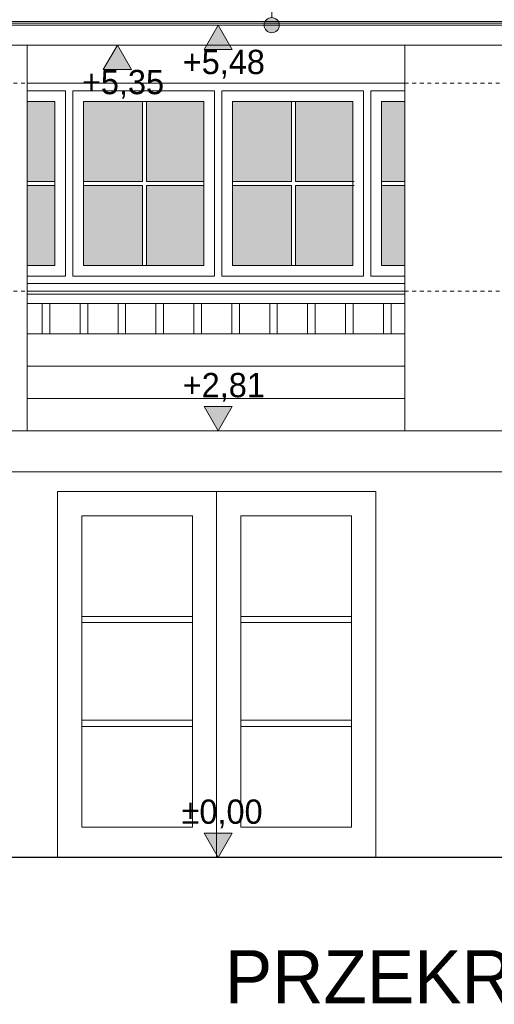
# Model space of a CAD drawing. Extents: x -723047 to -356759, y -30024 to 53940.
# Tile 9 of 121: x -711008 to -707878, y -13297 to -6811. Entities that reach past the tile are written whole.
import ezdxf

# ---------------------------------------------------------------- set-up
doc = ezdxf.new("R2010")
doc.units = 0
doc.header["$MEASUREMENT"] = 0
doc.linetypes.add('Hidden Line', pattern=[50, 25, -25])
for name, color, linetype, lineweight in [('0_Nr_Pióra__21', 7, 'Continuous', 9), ('0_Nr_Pióra__5', 7, 'Continuous', 13), ('Arch opisy_Nr_Pióra__21', 7, 'Continuous', 9), ('INWENT KONST. DREWNIANA_Nr_Pióra__1', 7, 'Continuous', 25), ('INWENT KONST. DREWNIANA_Nr_Pióra__21', 7, 'Continuous', 9), ('INWENT WYMIARY_Nr_Pióra__21', 7, 'Continuous', 9), ('INWENT. DRZWI_Nr_Pióra__5', 7, 'Continuous', 13), ('INWENT. OKNA_Nr_Pióra__21', 7, 'Continuous', 9), ('INWENT. OKNA_Nr_Pióra__5', 7, 'Continuous', 13), ('INWENT.ŚCIANY_Nr_Pióra__21', 7, 'Continuous', 9)]:
    doc.layers.add(name, color=color, linetype=linetype, lineweight=lineweight)
doc.layers.add('Arch opisy', color=7, linetype='Continuous')
doc.layers.add('INWENT WYMIARY', color=7, linetype='Continuous')
for name, color, linetype, lineweight, true_color in [('Arch stropy_Nr_Pióra__29', 7, 'Continuous', 9, 0x3dad99), ('arch wypelnienia_Nr_Pióra__2', 7, 'Continuous', 13, 0x7f7f7f), ('INWENT. DRZWI_Nr_Pióra__102', 7, 'Continuous', 9, 0xb4b4b4), ('Istniejące schody_Nr_Pióra__102', 7, 'Continuous', 9, 0xb4b4b4)]:
    doc.layers.add(name, color=color, linetype=linetype, lineweight=lineweight, true_color=true_color)
doc.styles.add('GENERATED_STYLE_2', font='txt')
doc.styles.add('GENERATED_STYLE_9', font='txt')
doc.dimstyles.new('GENERATED_STYLE__7', dxfattribs={"dimtxt": 160.000002, "dimasz": 110.144928, "dimexe": 0.18, "dimexo": 40, "dimgap": 0.09, "dimtad": 1, "dimtih": 1, "dimtoh": 1, "dimdec": 0, "dimzin": 0, "dimdsep": 46, "dimtxsty": 'GENERATED_STYLE_2', "dimblk": 'ARROWHEAD_5', "dimblk1": 'ARROWHEAD_5', "dimblk2": 'ARROWHEAD_5', "dimcen": 0.09, "dimclrd": 7, "dimclre": 7, "dimclrt": 7, "dimazin": 0, "dimtfac": 1, "dimtdec": 4, "dimtmove": 2, "dimatfit": 3, "dimfxl": 0, "dimtolj": 1, "dimtzin": 0, "dimarcsym": 0})

# ---------------------------------------------------------------- blocks, each defined once
blk = doc.blocks.new('Wymiary_159', base_point=(-709699, -12329.6))
at = {"layer": 'INWENT WYMIARY_Nr_Pióra__21', "linetype": 'Continuous'}
blk.add_hatch(color=256, dxfattribs=at).paths.add_polyline_path([(-709699, -12329.6), (-709791.8, -12169.6), (-709606.2, -12169.6)], flags=0)
for p, q in [((-709699, -12329.6), (-709791.8, -12169.6)), ((-709791.8, -12169.6), (-709606.2, -12169.6)), ((-709606.2, -12169.6), (-709699, -12329.6)), ((-709699, -12329.6), (-709819, -12329.6)), ((-709699, -12329.6), (-709579, -12329.6))]:
    blk.add_line(p, q, dxfattribs=at)
at = {"layer": 'INWENT WYMIARY_Nr_Pióra__21', "insert": (-709940, -12137.6), "char_height": 160, "attachment_point": 7, "style": 'GENERATED_STYLE_2'}
blk.add_mtext('{±0,00}', dxfattribs=at)
blk = doc.blocks.new('Wymiary_161', base_point=(-709699, -9519.6))
at = {"layer": 'INWENT WYMIARY_Nr_Pióra__21', "linetype": 'Continuous'}
blk.add_hatch(color=256, dxfattribs=at).paths.add_polyline_path([(-709699, -9519.6), (-709791.8, -9359.6), (-709606.2, -9359.6)], flags=0)
for p, q in [((-709699, -9519.6), (-709791.8, -9359.6)), ((-709791.8, -9359.6), (-709606.2, -9359.6)), ((-709606.2, -9359.6), (-709699, -9519.6)), ((-709699, -9519.6), (-709819, -9519.6)), ((-709699, -9519.6), (-709579, -9519.6))]:
    blk.add_line(p, q, dxfattribs=at)
at = {"layer": 'INWENT WYMIARY_Nr_Pióra__21', "insert": (-709932.5, -9327.6), "char_height": 160, "attachment_point": 7, "style": 'GENERATED_STYLE_2'}
blk.add_mtext('{+2,81}', dxfattribs=at)
blk = doc.blocks.new('Wymiary_259', base_point=(-710363.8, -6979.6))
at = {"layer": 'INWENT WYMIARY_Nr_Pióra__21', "linetype": 'Continuous'}
blk.add_hatch(color=256, dxfattribs=at).paths.add_polyline_path([(-710363.8, -6979.6), (-710456.6, -7139.6), (-710271, -7139.6)], flags=0)
for p, q in [((-710363.8, -6979.6), (-710483.8, -6979.6)), ((-710363.8, -6979.6), (-710456.6, -7139.6)), ((-710363.8, -6979.6), (-710243.8, -6979.6)), ((-710271, -7139.6), (-710363.8, -6979.6)), ((-710456.6, -7139.6), (-710271, -7139.6))]:
    blk.add_line(p, q, dxfattribs=at)
at = {"layer": 'INWENT WYMIARY_Nr_Pióra__21', "insert": (-710597.2, -7331.6), "char_height": 160, "attachment_point": 7, "style": 'GENERATED_STYLE_2'}
blk.add_mtext('{+5,35}', dxfattribs=at)
blk = doc.blocks.new('Wymiary_268', base_point=(-709699, -6847.1))
at = {"layer": 'INWENT WYMIARY_Nr_Pióra__21', "linetype": 'Continuous'}
blk.add_hatch(color=256, dxfattribs=at).paths.add_polyline_path([(-709699, -6847.1), (-709791.8, -7007.1), (-709606.2, -7007.1)], flags=0)
for p, q in [((-709699, -6847.1), (-709819, -6847.1)), ((-709699, -6847.1), (-709791.8, -7007.1)), ((-709699, -6847.1), (-709579, -6847.1)), ((-709606.2, -7007.1), (-709699, -6847.1)), ((-709791.8, -7007.1), (-709606.2, -7007.1))]:
    blk.add_line(p, q, dxfattribs=at)
at = {"layer": 'INWENT WYMIARY_Nr_Pióra__21', "insert": (-709932.5, -7199.1), "char_height": 160, "attachment_point": 7, "style": 'GENERATED_STYLE_2'}
blk.add_mtext('{+5,48}', dxfattribs=at)
blk = doc.blocks.new('*D1295')
at = {"layer": '0_Nr_Pióra__5', "linetype": 'Continuous'}
for points in [[(-712130.7, -6296.7), (-712178.5, -6191.1), (-712119.3, -6181.3)], [(-712095.3, -6779.6), (-712067.2, -6892.1), (-712127.1, -6891.1)]]:
    blk.add_hatch(color=256, dxfattribs=at).paths.add_polyline_path(points, flags=0)
for p, q in [((-712178.5, -6191.1), (-712119.3, -6181.3)), ((-712130.7, -6296.7), (-712178.5, -6191.1)), ((-712130.7, -6296.7), (-712119.3, -6181.3)), ((-712509, -6352.4), (-712023.1, -6280.8)), ((-712095.3, -6779.6), (-712127.1, -6891.1)), ((-712095.3, -6779.6), (-712067.2, -6892.1)), ((-712067.2, -6892.1), (-712127.1, -6891.1))]:
    blk.add_line(p, q, dxfattribs=at)
for start, end in [(10.3217, 10.82439), (0, 8.38472), (357.56033, 358.06302)]:
    blk.add_arc((-715407.2, -6779.6), 3312, start, end, dxfattribs=at)
at = {"layer": '0_Nr_Pióra__21', "insert": (-711944.5, -6253.3), "char_height": 160, "attachment_point": 7, "style": 'GENERATED_STYLE_2'}
blk.add_mtext('{8,38°}', dxfattribs=at)
blk = doc.blocks.new('ARROWHEAD_5')
at = {"color": 0, "linetype": 'Continuous', "lineweight": 0}
blk.add_line((0, 0), (-1, 0), dxfattribs=at)
blk.add_solid([(-1, 0.2679), (0, 0), (-1, -0.2679), (-1, 0.2679)], dxfattribs=at)
blk = doc.blocks.new('Linia_165', base_point=(-709346, -6847.1))
at = {"layer": 'Arch opisy_Nr_Pióra__21', "linetype": 'Continuous'}
for points in [[(-709296, -6474.6), (-709299.9, -6455.5), (-709310.7, -6439.3), (-709326.9, -6428.4), (-709346, -6424.6), (-709365.2, -6428.4), (-709381.4, -6439.3), (-709392.2, -6455.5), (-709396, -6474.6), (-709392.2, -6493.7), (-709381.4, -6510), (-709365.2, -6520.8), (-709346, -6524.6), (-709326.9, -6520.8), (-709310.7, -6510), (-709299.9, -6493.7)], [(-709296, -6847.1), (-709299.9, -6828), (-709310.7, -6811.8), (-709326.9, -6800.9), (-709346, -6797.1), (-709365.2, -6800.9), (-709381.4, -6811.8), (-709392.2, -6828), (-709396, -6847.1), (-709392.2, -6866.2), (-709381.4, -6882.5), (-709365.2, -6893.3), (-709346, -6897.1), (-709326.9, -6893.3), (-709310.7, -6882.5), (-709299.9, -6866.2)]]:
    blk.add_hatch(color=256, dxfattribs=at).paths.add_polyline_path(points, flags=0)
blk.add_line((-709346, -6797.1), (-709346, -6524.6), dxfattribs=at)
for centre in [(-709346, -6474.6), (-709346, -6847.1)]:
    blk.add_circle(centre, 50, dxfattribs=at)

msp = doc.modelspace()

# ---------------------------------------------------------------- hatches: boundary and pattern name
at = {"layer": 'arch wypelnienia_Nr_Pióra__2', "linetype": 'Continuous', "lineweight": 0, "true_color": 0x1f1f1f}
for points in [[(-710959, -7349.6), (-710959, -7876.6), (-710776.5, -7876.6), (-710776.5, -7349.6)], [(-710198.3, -7876.6), (-710198.3, -7349.6), (-710586.5, -7349.6), (-710586.5, -7876.6)], [(-710172.3, -7876.6), (-709794, -7876.6), (-709794, -7349.6), (-710172.3, -7349.6)], [(-709215.8, -7876.6), (-709215.8, -7349.6), (-709604, -7349.6), (-709604, -7876.6)], [(-709189.8, -7876.6), (-708811.5, -7876.6), (-708811.5, -7349.6), (-709189.8, -7349.6)], [(-708621.5, -7876.6), (-708469, -7876.6), (-708469, -7349.6), (-708621.5, -7349.6)], [(-710776.5, -8429.6), (-710776.5, -7902.6), (-710959, -7902.6), (-710959, -8429.6)], [(-710586.5, -8429.6), (-710198.3, -8429.6), (-710198.3, -7902.6), (-710586.5, -7902.6)], [(-709794, -8429.6), (-709794, -7902.6), (-710172.3, -7902.6), (-710172.3, -8429.6)], [(-709604, -8429.6), (-709215.8, -8429.6), (-709215.8, -7902.6), (-709604, -7902.6)], [(-708811.5, -8429.6), (-708811.5, -7902.6), (-709189.8, -7902.6), (-709189.8, -8429.6)], [(-708621.5, -8429.6), (-708469, -8429.6), (-708469, -7902.6), (-708621.5, -7902.6)]]:
    msp.add_hatch(color=250, dxfattribs=at).paths.add_polyline_path(points, flags=0)

# ---------------------------------------------------------------- linework, layer by layer
at = {"layer": 'Arch stropy_Nr_Pióra__29', "linetype": 'Continuous'}
for p, q in [((-705179, -6822.1), (-714219, -6822.1)), ((-705179, -6834.6), (-714219, -6834.6)), ((-705179, -6847.1), (-714219, -6847.1))]:
    msp.add_line(p, q, dxfattribs=at)
at = {"layer": 'INWENT KONST. DREWNIANA_Nr_Pióra__1', "linetype": 'Continuous'}
msp.add_line((-705179, -12329.6), (-714219, -12329.6), dxfattribs=at)
at = {"layer": 'INWENT KONST. DREWNIANA_Nr_Pióra__21', "linetype": 'Continuous'}
msp.add_line((-705469, -6979.6), (-713929, -6979.6), dxfattribs=at)
at = {"layer": 'INWENT. DRZWI_Nr_Pióra__102', "linetype": 'Continuous'}
for p, q in [((-709709, -9919.6), (-709709, -12329.6)), ((-710599, -10079.6), (-710599, -12129.6)), ((-709869, -10079.6), (-710599, -10079.6)), ((-709869, -10079.6), (-709869, -12129.6)), ((-709549, -10079.6), (-709549, -12129.6)), ((-708819, -10079.6), (-709549, -10079.6)), ((-708819, -10079.6), (-708819, -12129.6)), ((-709869, -10742.9), (-710599, -10742.9)), ((-708819, -10742.9), (-709549, -10742.9)), ((-709869, -10782.9), (-710599, -10782.9)), ((-708819, -10782.9), (-709549, -10782.9)), ((-709869, -11426.3), (-710599, -11426.3)), ((-709869, -11466.3), (-710599, -11466.3)), ((-708819, -11426.3), (-709549, -11426.3)), ((-708819, -11466.3), (-709549, -11466.3)), ((-709869, -12129.6), (-710599, -12129.6)), ((-708819, -12129.6), (-709549, -12129.6))]:
    msp.add_line(p, q, dxfattribs=at)
at = {"layer": 'INWENT. DRZWI_Nr_Pióra__5', "linetype": 'Continuous'}
msp.add_line((-709709, -12329.6), (-709699, -12329.6), dxfattribs=at)
at = {"layer": 'INWENT. OKNA_Nr_Pióra__21', "linetype": 'Continuous'}
for p, q in [((-710959, -7279.6), (-710706.5, -7279.6)), ((-710706.5, -7279.6), (-710706.5, -8499.6)), ((-710656.5, -7279.6), (-709724, -7279.6)), ((-710656.5, -7279.6), (-710656.5, -8499.6)), ((-709724, -7279.6), (-709724, -8499.6)), ((-709674, -7279.6), (-708741.5, -7279.6)), ((-709674, -7279.6), (-709674, -8499.6)), ((-708741.5, -7279.6), (-708741.5, -8499.6)), ((-708691.5, -7279.6), (-708469, -7279.6)), ((-708691.5, -7279.6), (-708691.5, -8499.6)), ((-710959, -7349.6), (-710776.5, -7349.6)), ((-710776.5, -7349.6), (-710776.5, -8429.6)), ((-710586.5, -7349.6), (-709794, -7349.6)), ((-710586.5, -7349.6), (-710586.5, -8429.6)), ((-709794, -7349.6), (-709794, -8429.6)), ((-709604, -7349.6), (-708811.5, -7349.6)), ((-709604, -7349.6), (-709604, -8429.6)), ((-708811.5, -7349.6), (-708811.5, -8429.6)), ((-708621.5, -7349.6), (-708469, -7349.6)), ((-708621.5, -7349.6), (-708621.5, -8429.6)), ((-710959, -8429.6), (-710776.5, -8429.6)), ((-710586.5, -8429.6), (-709794, -8429.6)), ((-709604, -8429.6), (-708811.5, -8429.6)), ((-708621.5, -8429.6), (-708469, -8429.6)), ((-710959, -8499.6), (-710706.5, -8499.6)), ((-710656.5, -8499.6), (-709724, -8499.6)), ((-709674, -8499.6), (-708741.5, -8499.6)), ((-708691.5, -8499.6), (-708469, -8499.6))]:
    msp.add_line(p, q, dxfattribs=at)
at = {"layer": 'INWENT. OKNA_Nr_Pióra__5', "linetype": 'Continuous'}
for p, q in [((-710198.3, -7349.6), (-710198.3, -7876.6)), ((-710172.3, -7349.6), (-710172.3, -7876.6)), ((-709215.8, -7349.6), (-709215.8, -7876.6)), ((-709189.8, -7349.6), (-709189.8, -7876.6)), ((-710959, -7876.6), (-710776.5, -7876.6)), ((-710959, -7902.6), (-710776.5, -7902.6)), ((-710586.5, -7876.6), (-710198.3, -7876.6)), ((-710586.5, -7902.6), (-710198.3, -7902.6)), ((-710198.3, -7902.6), (-710198.3, -8429.6)), ((-710172.3, -7876.6), (-709794, -7876.6)), ((-710172.3, -7902.6), (-709794, -7902.6)), ((-710172.3, -7902.6), (-710172.3, -8429.6)), ((-709604, -7876.6), (-709215.8, -7876.6)), ((-709604, -7902.6), (-709215.8, -7902.6)), ((-709215.8, -7902.6), (-709215.8, -8429.6)), ((-709189.8, -7876.6), (-708801.5, -7876.6)), ((-709189.8, -7902.6), (-708801.5, -7902.6)), ((-709189.8, -7902.6), (-709189.8, -8429.6)), ((-708621.5, -7876.6), (-708469, -7876.6)), ((-708621.5, -7902.6), (-708469, -7902.6))]:
    msp.add_line(p, q, dxfattribs=at)
at = {"layer": 'INWENT.ŚCIANY_Nr_Pióra__21', "linetype": 'Continuous'}
for p, q in [((-710959, -9519.6), (-710959, -6979.6)), ((-708469, -9519.6), (-708469, -6979.6)), ((-710959, -7229.6), (-708469, -7229.6)), ((-710959, -8549.6), (-708469, -8549.6)), ((-710959, -8599.6), (-708469, -8599.6)), ((-706419, -9519.6), (-713929, -9519.6)), ((-706419, -9789.6), (-713929, -9789.6)), ((-710759, -12329.6), (-710759, -9919.6)), ((-708659, -9919.6), (-710759, -9919.6)), ((-708659, -12329.6), (-708659, -9919.6))]:
    msp.add_line(p, q, dxfattribs=at)
at = {"layer": 'INWENT.ŚCIANY_Nr_Pióra__21', "linetype": 'Hidden Line'}
for p, q in [((-711699, -7229.6), (-710959, -7229.6)), ((-708469, -7229.6), (-707799, -7229.6)), ((-711699, -8599.6), (-710959, -8599.6)), ((-708469, -8599.6), (-707799, -8599.6))]:
    msp.add_line(p, q, dxfattribs=at)
at = {"layer": 'Istniejące schody_Nr_Pióra__102', "linetype": 'Continuous'}
for p, q in [((-708469, -8619.6), (-710959, -8619.6)), ((-708469, -8679.6), (-710959, -8679.6)), ((-710859, -8879.6), (-710859, -8679.6)), ((-710809, -8879.6), (-710809, -8679.6)), ((-710609, -8879.6), (-710609, -8679.6)), ((-710559, -8879.6), (-710559, -8679.6)), ((-710359, -8879.6), (-710359, -8679.6)), ((-710309, -8879.6), (-710309, -8679.6)), ((-710109, -8879.6), (-710109, -8679.6)), ((-710059, -8879.6), (-710059, -8679.6)), ((-709859, -8879.6), (-709859, -8679.6)), ((-709809, -8879.6), (-709809, -8679.6)), ((-709609, -8879.6), (-709609, -8679.6)), ((-709559, -8879.6), (-709559, -8679.6)), ((-709359, -8879.6), (-709359, -8679.6)), ((-709309, -8879.6), (-709309, -8679.6)), ((-709109, -8879.6), (-709109, -8679.6)), ((-709059, -8879.6), (-709059, -8679.6)), ((-708859, -8879.6), (-708859, -8679.6)), ((-708809, -8879.6), (-708809, -8679.6)), ((-708609, -8879.6), (-708609, -8679.6)), ((-708559, -8879.6), (-708559, -8679.6)), ((-708469, -8879.6), (-710959, -8879.6)), ((-708469, -9092.9), (-710959, -9092.9)), ((-708469, -9306.3), (-710959, -9306.3))]:
    msp.add_line(p, q, dxfattribs=at)

# ---------------------------------------------------------------- block references
at = {"layer": 'Arch opisy', "linetype": 'Continuous'}
msp.add_blockref('Linia_165', (-709346, -6847.1), dxfattribs=at)
at = {"layer": 'INWENT WYMIARY', "linetype": 'Continuous'}
for name, p in [('Wymiary_268', (-709699, -6847.1)), ('Wymiary_259', (-710363.8, -6979.6)), ('Wymiary_161', (-709699, -9519.6)), ('Wymiary_159', (-709699, -12329.6))]:
    msp.add_blockref(name, p, dxfattribs=at)

# ---------------------------------------------------------------- texts
at = {"layer": 'Arch opisy_Nr_Pióra__21', "linetype": 'Continuous', "insert": (-706247.9, -12940.8), "char_height": 350, "attachment_point": 3, "style": 'GENERATED_STYLE_9'}
msp.add_mtext('{PRZEKRÓJ A-A}', dxfattribs=at)

# ---------------------------------------------------------------- dimensions: what is measured, and where the dimension line sits
at = {"linetype": 'Continuous'}
dim = msp.add_angular_dim_3p(base=(-712104.1, -6537.5), center=(-715407.2, -6779.6), p1=(-712706.9, -6381.6), p2=(-705029, -6779.6), dimstyle='GENERATED_STYLE__7', dxfattribs=at)
dim.commit()
dim.dimension.update_dxf_attribs({"geometry": '*D1295', "text_midpoint": (-711687.8, -6173.3), "dimtype": 165})

doc.saveas('drawing.dxf')
